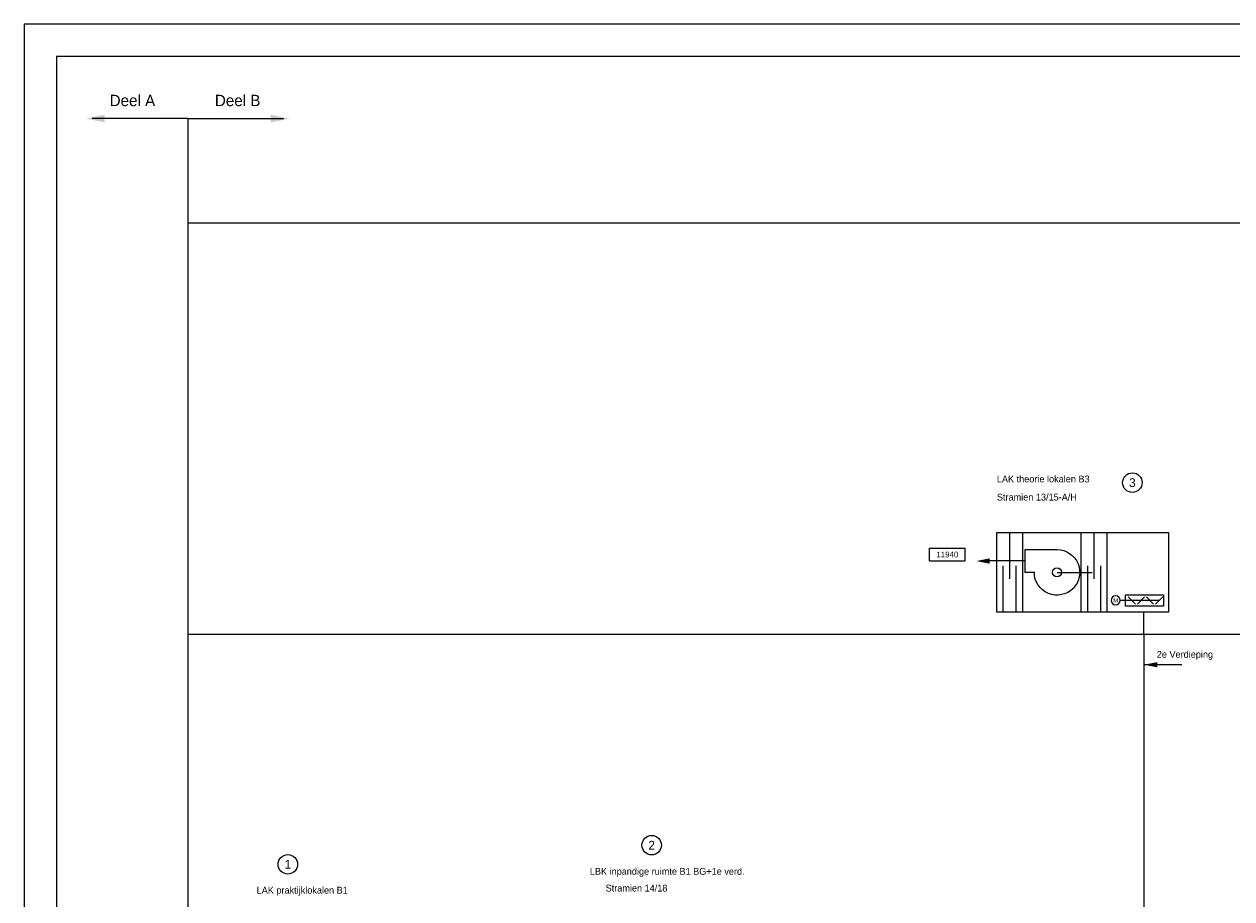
# Model space of a CAD drawing. Extents: x -490 to 1189, y 0 to 841.
# Tile 4 of 28: x -490 to -117, y 572 to 841. Entities that reach past the tile are written whole.
import ezdxf
from ezdxf.enums import TextEntityAlignment as Align

# ---------------------------------------------------------------- set-up
doc = ezdxf.new("R2010")
doc.units = 0
doc.layers.get('0').update_dxf_attribs({"linetype": 'CONTINUOUS'})
for name, color, linetype in [('00KAD070', 5, 'CONTINUOUS'), ('WL$1----', 3, 'CONTINUOUS'), ('WL561---', 4, 'CONTINUOUS'), ('WL561---_RETOUR', 4, 'CONTINUOUS'), ('WL570---_TOEVOER', 3, 'CONTINUOUS')]:
    doc.layers.add(name, color=color, linetype=linetype)
doc.styles.add('BURO-018', font='BUROFONT.shx', dxfattribs={"height": 1.8})
doc.styles.add('BURO-025', font='BUROFONT.shx', dxfattribs={"height": 2.5})

# ---------------------------------------------------------------- blocks, each defined once
blk = doc.blocks.new('30486013')
at = {"color": 0, "linetype": 'CONTINUOUS'}
blk.add_circle((0, 0), 2, dxfattribs=at)
at = {"color": 0, "linetype": 'CONTINUOUS', "style": 'BURO-018', "flags": 1}
blk.add_attdef('CV_MATCODE', (0, 0), '', height=1.8, dxfattribs=at)
blk = doc.blocks.new('3048601')
at = {"color": 0, "linetype": 'CONTINUOUS'}
blk.add_circle((0, 0), 2, dxfattribs=at)
at = {"color": 0, "linetype": 'CONTINUOUS', "style": 'BURO-018', "flags": 1}
blk.add_attdef('CV_MATCODE', (0, 0), '', height=1.8, dxfattribs=at)
blk = doc.blocks.new('AL-RNR')
at = {"color": 0, "linetype": 'CONTINUOUS'}
for p, q in [((-5.5, 2), (5.5, 2)), ((-5.5, -2), (-5.5, 2)), ((5.5, -2), (5.5, 2)), ((-5.5, -2), (5.5, -2))]:
    blk.add_line(p, q, dxfattribs=at)

msp = doc.modelspace()

# ---------------------------------------------------------------- hatches: boundary and pattern name
at = {"layer": 'WL561---', "linetype": 'CONTINUOUS'}
for points in [[(-464.68, 813.09), (-470.57, 811.91), (-464.68, 810.73), (-464.68, 811.91)], [(-413.51, 813.09), (-407.62, 811.91), (-413.51, 810.73), (-413.51, 811.91)]]:
    msp.add_hatch(color=8, dxfattribs=at).paths.add_polyline_path(points)
at = {"layer": 'WL570---_TOEVOER', "linetype": 'CONTINUOUS'}
for points in [[(-191.96, 676.43), (-196.08, 675.61), (-191.96, 674.79), (-191.96, 675.61)], [(-140.22, 642.83), (-144.34, 643.65), (-140.22, 644.47), (-140.22, 643.65)]]:
    msp.add_hatch(color=6, dxfattribs=at).paths.add_polyline_path(points)

# ---------------------------------------------------------------- linework, layer by layer
at = {"layer": '00KAD070', "linetype": 'CONTINUOUS'}
for p, q in [((1179, 831), (-479.54, 831)), ((-479.54, 831), (-479.54, 10))]:
    msp.add_line(p, q, dxfattribs=at)
at = {"layer": 'WL$1----', "color": 3}
for p, q in [((1189, 841), (-489.54, 841)), ((-489.54, 841), (-489.54, 0))]:
    msp.add_line(p, q, dxfattribs=at)
at = {"layer": 'WL561---', "color": 8, "linetype": 'CONTINUOUS'}
for p, q in [((-439.09, 811.92), (-468.6, 811.92)), ((-439.09, 811.92), (-439.09, 15.18)), ((-439.09, 811.92), (-409.58, 811.92)), ((-439.09, 779.75), (1169.98, 779.75)), ((-439.09, 653.07), (1169.98, 653.07))]:
    msp.add_line(p, q, dxfattribs=at)
at = {"layer": 'WL561---', "color": 1}
for p, q in [((-185.77, 670.11), (-185.77, 684.36)), ((-181.77, 659.86), (-181.77, 684.36)), ((-163.73, 659.86), (-163.73, 684.36)), ((-159.73, 670.11), (-159.73, 684.36)), ((-155.73, 659.86), (-155.73, 684.36)), ((-187.77, 659.86), (-187.77, 674.11)), ((-183.77, 659.86), (-183.77, 674.11)), ((-161.73, 659.86), (-161.73, 674.11)), ((-157.73, 659.86), (-157.73, 674.11))]:
    msp.add_line(p, q, dxfattribs=at)
at = {"layer": 'WL561---', "color": 6}
msp.add_line((-144.39, 653.07), (-144.39, 659.86), dxfattribs=at)
at = {"layer": 'WL561---', "color": 3}
msp.add_lwpolyline([(-180.98, 679.11), (-171.18, 679.11, -2.414214), (-178.18, 672.11), (-180.98, 672.11)], format="xyb", close=True, dxfattribs=at)
msp.add_circle((-171.18, 672.11), 1.4, dxfattribs=at)
at = {"layer": 'WL561---_RETOUR', "color": 7}
msp.add_lwpolyline([(-136.85, 684.36), (-136.85, 659.86), (-189.77, 659.86), (-189.77, 684.36)], close=True, dxfattribs=at)
at = {"layer": 'WL570---_TOEVOER', "color": 6, "linetype": 'CONTINUOUS'}
for p, q in [((-192.27, 675.62), (-192.3, 675.62)), ((-180.9, 675.62), (-192.27, 675.62)), ((-171.18, 672.11), (-160.37, 672.11)), ((-144.39, 653.07), (-144.39, 317.03)), ((-132.74, 643.64), (-144.39, 643.64))]:
    msp.add_line(p, q, dxfattribs=at)
at = {"layer": 'WL570---_TOEVOER'}
for p, q in [((-139.72, 663.47), (-151.7, 663.47)), ((-149.23, 664.58), (-147.01, 662.35)), ((-144.21, 664.58), (-146.43, 662.35)), ((-143.63, 664.58), (-141.41, 662.35)), ((-138.61, 664.58), (-140.83, 662.35))]:
    msp.add_line(p, q, dxfattribs=at)
msp.add_lwpolyline([(-138.32, 661.72), (-150.12, 661.72), (-150.12, 665.22), (-138.32, 665.22)], close=True, dxfattribs=at)

# ---------------------------------------------------------------- block references
at = {"layer": 'WL561---_RETOUR', "color": 7}
ref = msp.add_blockref('3048601', (-147.96, 699.76), dxfattribs=dict(at, xscale=1.5, yscale=1.5, zscale=1.5))
ref.add_attrib('CV_TEXT1', '3', dxfattribs={"layer": '0', "color": 1, "linetype": 'CONTINUOUS', "height": 2.7, "style": 'BURO-018'}).set_placement((-147.96, 699.76), align=Align.MIDDLE)
ref = msp.add_blockref('AL-RNR', (-204.99, 677.62), dxfattribs=at)
ref.add_attrib('AL_RNR', '11940', dxfattribs={"layer": '0', "color": 0, "linetype": 'CONTINUOUS', "height": 1.8, "style": 'BURO-018'}).set_placement((-204.99, 677.62), align=Align.MIDDLE)
ref = msp.add_blockref('3048601', (-296.13, 588.07), dxfattribs=dict(at, xscale=1.5, yscale=1.5, zscale=1.5))
ref.add_attrib('CV_TEXT1', '2', dxfattribs={"layer": '0', "color": 1, "linetype": 'CONTINUOUS', "height": 2.7, "style": 'BURO-018'}).set_placement((-296.13, 588.07), align=Align.MIDDLE)
ref = msp.add_blockref('3048601', (-408.26, 582.17), dxfattribs=dict(at, xscale=1.5, yscale=1.5, zscale=1.5))
ref.add_attrib('CV_TEXT1', '1', dxfattribs={"layer": '0', "color": 1, "linetype": 'CONTINUOUS', "height": 2.7, "style": 'BURO-018'}).set_placement((-408.26, 582.17), align=Align.MIDDLE)
at = {"layer": 'WL570---_TOEVOER'}
ref = msp.add_blockref('30486013', (-153.1, 663.47), dxfattribs=dict(at, xscale=-0.7000000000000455, yscale=0.7000000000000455, zscale=0.7))
ref.add_attrib('CV_TEXT1', 'M', dxfattribs={"layer": '0', "color": 1, "height": 1.26, "style": 'BURO-018'}).set_placement((-153.1, 663.47), align=Align.MIDDLE)

# ---------------------------------------------------------------- texts
at = {"layer": 'WL561---_RETOUR', "color": 7}
for s, height, style, p in [('Deel A', 3.5, 'BURO-018', (-463.19, 815.74)), ('Deel B', 3.5, 'BURO-018', (-430.76, 815.74)), ('LAK theorie lokalen B3', 2.1, 'BURO-025', (-189.72, 699.84)), ('Stramien 13/15-A/H', 2.1, 'BURO-025', (-189.72, 694.25)), ('2e Verdieping', 2.1, 'BURO-025', (-140.43, 645.81)), ('LBK inpandige ruimte B1 BG+1e verd.', 2.1, 'BURO-025', (-315.18, 578.95)), ('LAK praktijklokalen B1', 2.1, 'BURO-025', (-417.88, 573.15)), ('Stramien 14/18', 2.1, 'BURO-025', (-310.32, 573.79))]:
    msp.add_text(s, height=height, dxfattribs=dict(at, style=style)).set_placement(p)

doc.saveas('drawing.dxf')
